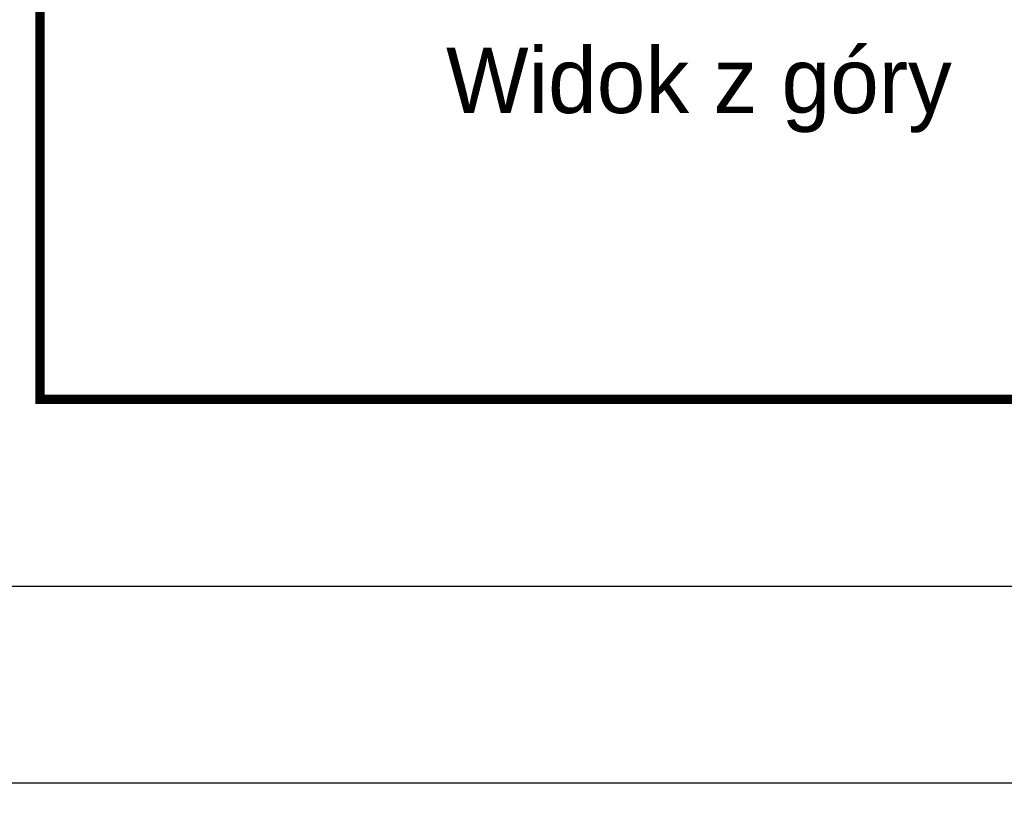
# Model space of a CAD drawing. Header units: millimetres. Extents: x 3536 to 4290, y 11030 to 11491.
# Tile 2 of 102: x 3567 to 3620, y 11030 to 11072. Entities that reach past the tile are written whole.
import ezdxf

# ---------------------------------------------------------------- set-up
doc = ezdxf.new("R2010")
doc.units = ezdxf.units.MM
doc.header["$LTSCALE"] = 10
doc.layers.get('Defpoints').update_dxf_attribs({"color": 1})
doc.layers.add('_FORMATKA', color=8, linetype='Continuous', plot=False)
doc.layers.add('_RAMKA', color=7, linetype='Continuous', lineweight=35)
doc.layers.add('PS_DIM', color=4, linetype='Continuous', lineweight=13)
doc.styles.add('simplex', font='simplex.shx', dxfattribs={"width": 0.75})
doc.dimstyles.new('1_10_PRZ', dxfattribs={"dimtxt": 2, "dimasz": 1, "dimexe": 2, "dimexo": 5, "dimgap": 1, "dimtad": 1, "dimdec": 0, "dimlfac": 10, "dimtxsty": 'simplex', "dimblk": 'dimznak', "dimcen": 2, "dimse1": 1, "dimse2": 1, "dimclrt": 3, "dimadec": 1, "dimazin": 0, "dimtfac": 1, "dimtdec": 0, "dimtix": 1, "dimtmove": 2, "dimatfit": 3, "dimldrblk": 'dim-grot', "dimfxl": 1, "dimarcsym": 0})

# ---------------------------------------------------------------- blocks, each defined once
blk = doc.blocks.new('dimznak')
at = {"color": 0}
for points in [[(0, 2), (0, -2)], [(-2, 0), (2, 0)]]:
    blk.add_lwpolyline(points, dxfattribs=at)
at = {"color": 2}
blk.add_lwpolyline([(1, 1), (-1, -1)], dxfattribs=at)
blk = doc.blocks.new('*D9')
at = {"layer": 'Defpoints', "color": 0, "transparency": 16777216}
for p in [(3537.939, 11042.152), (4287.939, 11042.152), (4287.939, 11031.638)]:
    blk.add_point(p, dxfattribs=at)
at = {"layer": 'PS_DIM', "color": 0, "lineweight": -2, "transparency": 16777216}
blk.add_line((3538.939, 11031.638), (4286.939, 11031.638), dxfattribs=at)
at = {"layer": 'PS_DIM', "color": 0, "lineweight": -2, "transparency": 16777216, "rotation": 180}
blk.add_blockref('dimznak', (3537.939, 11031.638), dxfattribs=at)
at = {"layer": 'PS_DIM', "color": 0, "lineweight": -2, "transparency": 16777216}
blk.add_blockref('dimznak', (4287.939, 11031.638), dxfattribs=at)
at = {"layer": 'PS_DIM', "color": 3, "transparency": 16777216, "insert": (3912.939, 11033.638), "char_height": 2, "attachment_point": 5, "style": 'simplex'}
blk.add_mtext('7500', dxfattribs=at)
blk = doc.blocks.new('dim-grot')
blk.add_hatch(color=256).paths.add_polyline_path([(0, 0), (-2, 0.5), (-2, -0.5)])
blk.add_lwpolyline([(0, 0), (-2, 0.5), (-2, -0.5), (0, 0)])
blk = doc.blocks.new('*X100')
at = {"color": 0}
blk.add_text('Widok z góry', height=3.5, dxfattribs=at).set_placement((3589.656, 11068.996))

msp = doc.modelspace()

# ---------------------------------------------------------------- linework, layer by layer
at = {"layer": '_FORMATKA', "lineweight": -3}
msp.add_lwpolyline([(3537.939, 11042.152), (4287.939, 11042.152), (4287.939, 11462.152), (3537.939, 11462.152)], close=True, dxfattribs=at)
at = {"layer": '_RAMKA', "lineweight": -3, "const_width": 0.5}
msp.add_lwpolyline([(3567.939, 11052.152), (4277.939, 11052.152), (4277.939, 11452.152), (3567.939, 11452.152)], close=True, dxfattribs=at)

# ---------------------------------------------------------------- block references
msp.add_blockref('*X100', (0, -1.539))

# ---------------------------------------------------------------- dimensions: what is measured, and where the dimension line sits
at = {"layer": 'PS_DIM'}
dim = msp.add_linear_dim(base=(4287.939, 11031.638), p1=(3537.939, 11042.152), p2=(4287.939, 11042.152), dimstyle='1_10_PRZ', dxfattribs=at)
dim.commit()
dim.dimension.update_dxf_attribs({"geometry": '*D9', "text_midpoint": (3912.939, 11033.638)})

doc.saveas('drawing.dxf')
